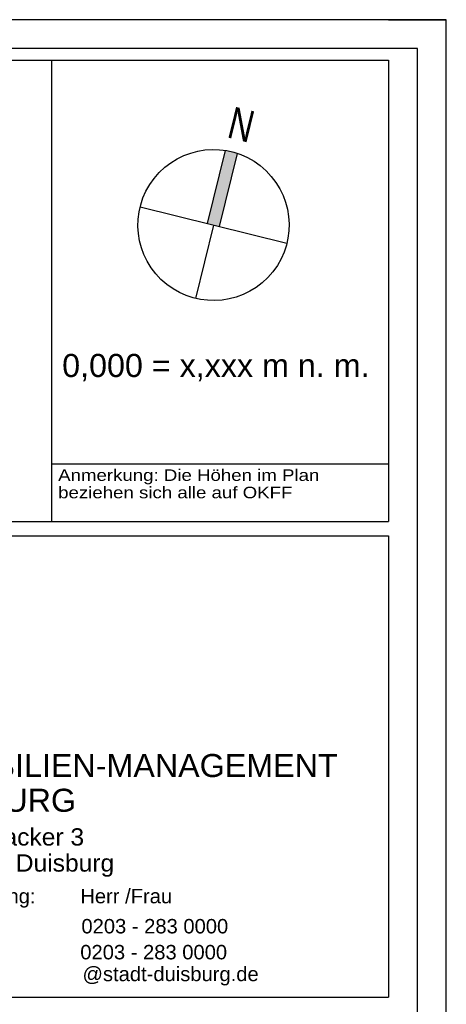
# Model space of a CAD drawing. Header units: metres. Extents: x 0 to 0.84, y 0 to 0.297.
# Tile 14 of 14: x 0.766 to 0.84, y 0.126 to 0.297. Entities that reach past the tile are written whole.
import ezdxf

# ---------------------------------------------------------------- set-up
doc = ezdxf.new("R2010")
doc.units = ezdxf.units.M
doc.linetypes.add('Cerchovana 2 tecky 4x', pattern=[1.25, 0.5, -0.15, 0.15, -0.15, 0.15, -0.15])
doc.linetypes.add('Teckovana 0.5x', pattern=[0.04, 0, -0.04])
doc.layers.add('Legende_ Beschreibung', color=7, linetype='Continuous', lineweight=25)
doc.layers.add('Standard', color=7, linetype='Continuous', lineweight=25)
doc.styles.add('ARIAL', font='ARIAL.TTF')

msp = doc.modelspace()

# ---------------------------------------------------------------- hatches: boundary and pattern name
at = {"layer": 'Legende_ Beschreibung', "linetype": 'Cerchovana 2 tecky 4x', "lineweight": 25, "true_color": 0x8f8f8f, "transparency": 33554687}
msp.add_hatch(color=252, dxfattribs=at).paths.add_polyline_path([(0.8028, 0.27411), (0.80173, 0.27433), (0.79861, 0.26165), (0.80073, 0.26113), (0.80385, 0.27381)])

# ---------------------------------------------------------------- linework, layer by layer
at = {"layer": 'Legende_ Beschreibung', "color": 7, "linetype": 'Continuous', "lineweight": 25, "transparency": 33554687}
for p, q in [((0.655, 0.29), (0.83, 0.29)), ((0.77167, 0.21), (0.77167, 0.29)), ((0.83, 0.29), (0.83, 0.21)), ((0.79861, 0.26165), (0.80173, 0.27433)), ((0.80073, 0.26113), (0.80385, 0.27381)), ((0.80877, 0.27081), (0.80877, 0.27081)), ((0.81182, 0.26628), (0.81182, 0.26628)), ((0.78695, 0.26452), (0.81239, 0.25826)), ((0.79967, 0.26139), (0.79654, 0.24867)), ((0.79967, 0.26139), (0.79967, 0.26139)), ((0.79967, 0.26139), (0.79967, 0.26139)), ((0.81206, 0.25716), (0.81206, 0.25716)), ((0.80926, 0.25246), (0.80926, 0.25246)), ((0.77167, 0.22), (0.83, 0.22)), ((0.655, 0.21), (0.83, 0.21)), ((0.74375, 0.2075), (0.83, 0.2075)), ((0.83, 0.2075), (0.83, 0.1275)), ((0.74375, 0.1275), (0.83, 0.1275))]:
    msp.add_line(p, q, dxfattribs=at)
msp.add_ellipse((0.79967, 0.26139), major_axis=(0.0091, 0.00942), ratio=0.999999, dxfattribs=at)
at = {"layer": 'Standard', "color": 7, "linetype": 'Teckovana 0.5x', "lineweight": 35, "transparency": 33554687}
msp.add_line((0.63, 0.297), (0.84, 0.297), dxfattribs=at)
at = {"layer": 'Standard', "color": 7, "linetype": 'Continuous', "lineweight": 25, "transparency": 33554687}
for points in [[(0, 0), (0.84, 0), (0.84, 0.297), (0, 0.297), (0, 0)], [(0.005, 0.005), (0.835, 0.005), (0.835, 0.292), (0.005, 0.292), (0.005, 0.005)]]:
    msp.add_lwpolyline(points, close=True, dxfattribs=at)

# ---------------------------------------------------------------- texts
at = {"layer": 'Legende_ Beschreibung', "color": 7, "linetype": 'Continuous', "lineweight": 50, "transparency": 33554687, "insert": (0.80181, 0.27664), "char_height": 0.0055, "width": 0.0062435, "attachment_point": 7, "rotation": 346.1702, "style": 'ARIAL'}
msp.add_mtext('\\W0.75;N', dxfattribs=at)
at = {"layer": 'Legende_ Beschreibung', "color": 7, "linetype": 'Continuous', "lineweight": 25, "transparency": 33554687, "attachment_point": 1, "line_spacing_factor": 0.903614, "style": 'ARIAL'}
for s, insert, char_height, width in [('\\A1;{\\fArial|i0|b0;\\H0.002000;\\W1.156572;\\C7;Anmerkung: Die Höhen im Plan }\\P{\\fArial|i0|b0;\\H0.002000;\\W1.156572;\\C7;beziehen sich alle auf OKFF}\\P', (0.77275, 0.21902), 0.002, 0.0475408), ('\\A1;{\\fArial|i0|b0;\\H0.004000;\\W1.000000;\\C7;IMMOBILIEN-MANAGEMENT }\\P{\\fArial|i0|b0;\\H0.004000;\\W1.000000;\\C7;DUISBURG}\\P', (0.74636, 0.16966), 0.004, 0.0784689), ('\\A1;{\\fArial|i0|b0;\\H0.003000;\\W1.016865;\\C7;Am Burgacker 3}\\P{\\fArial|i0|b0;\\H0.003000;\\W1.016865;\\C7;D- 47049 Duisburg}\\P', (0.7467, 0.15678), 0.003, 0.0375266)]:
    msp.add_mtext(s, dxfattribs=dict(at, insert=insert, char_height=char_height, width=width))
at = {"layer": 'Legende_ Beschreibung', "color": 7, "linetype": 'Continuous', "lineweight": 25, "transparency": 33554687, "char_height": 0.0025, "attachment_point": 7, "style": 'ARIAL'}
for s, insert, width in [('\\W1.00;Projektleitung:        Herr /Frau', (0.7467, 0.14301), 0.0471268), ('\\W1.00;Telefon:                  0203 - 283 0000', (0.7467, 0.13851), 0.0567496), ('\\W1.00;Telefax:                  0203 - 283 0000', (0.7467, 0.13401), 0.056541), ('\\W1.00;E-Mail:                    @stadt-duisburg.de', (0.7467, 0.12951), 0.061999)]:
    msp.add_mtext(s, dxfattribs=dict(at, insert=insert, width=width))
at = {"layer": 'Standard', "color": 7, "linetype": 'Continuous', "lineweight": 35, "transparency": 33554687, "insert": (0.77345, 0.23429), "char_height": 0.004, "width": 0.0552662, "attachment_point": 7, "style": 'ARIAL'}
msp.add_mtext('\\W1.00;0,000 = x,xxx m n. m.', dxfattribs=at)

doc.saveas('drawing.dxf')
